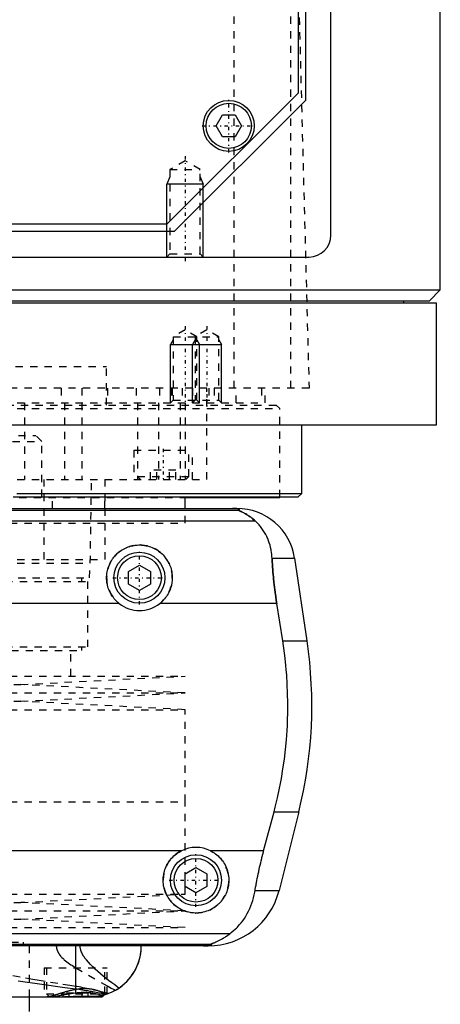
# Model space of a CAD drawing. Extents: x -90 to 90, y -137 to 442.
# Tile 4 of 9: x 22 to 80, y -68 to 67. Entities that reach past the tile are written whole.
import ezdxf

# ---------------------------------------------------------------- set-up
doc = ezdxf.new("R2010")
doc.units = 0
doc.linetypes.add('CENTER', pattern=[1.5, 0.45, -0.5, 0.05, -0.5])
doc.linetypes.add('DASHED', pattern=[2, 1, -1])
for name, color, linetype in [('AM_0', 7, 'CONTINUOUS'), ('AM_10', 7, 'CONTINUOUS'), ('AM_3', 7, 'DASHED'), ('AM_7', 7, 'CENTER')]:
    doc.layers.add(name, color=color, linetype=linetype)

msp = doc.modelspace()

# ---------------------------------------------------------------- linework, layer by layer
at = {"layer": 'AM_0', "color": 7, "linetype": 'CONTINUOUS'}
for p, q in [((65, 37.5), (65, 292.5)), ((80, 30), (80, 291.5)), ((61.5, 141.02), (61.5, 56)), ((60.5, 139.35), (60.5, 57)), ((60.5, 57), (42.5, 39)), ((61.5, 56), (43.5, 38)), ((49.27, 52.5), (50.13, 54)), ((50.13, 54), (51.87, 54)), ((51.87, 54), (52.73, 52.5)), ((50.13, 51), (49.27, 52.5)), ((52.73, 52.5), (51.87, 51)), ((51.87, 51), (50.13, 51)), ((43.5, 38), (-43.5, 38)), ((42.5, 39), (-42.5, 39)), ((-62, 34.5), (62, 34.5)), ((-80, 30), (80, 30)), ((78.5, 28.5), (80, 30)), ((-78.5, 28.5), (78.5, 28.5)), ((75, 28.2), (75, 28.5)), ((-79.5, 28.2), (79.5, 28.2)), ((79.5, 11.5), (79.5, 28.2)), ((-79.5, 11.5), (79.5, 11.5)), ((61, 2.08), (61, 11.5)), ((21.44, 1.58), (60.5, 1.58)), ((21.94, 2.08), (61, 2.08)), ((45, 0), (45, 1.58)), ((45.03, 1.5), (58, 1.5)), ((58, 1.5), (58, 1.58)), ((60.5, 1.58), (61, 2.08)), ((-52.11, 0), (52.11, 0)), ((-52.38, -0.25), (52.38, -0.25)), ((-54.6, -1.69), (54.6, -1.69)), ((37.25, -8.63), (38.75, -7.77)), ((38.75, -7.77), (40.25, -8.63)), ((56.93, -6.81), (60.02, -6.81)), ((60.02, -6.81), (61.72, -18.16)), ((37.25, -10.37), (37.25, -8.63)), ((40.25, -8.63), (40.25, -10.37)), ((38.75, -11.23), (37.25, -10.37)), ((40.25, -10.37), (38.75, -11.23)), ((35.96, -13.03), (-35.96, -13.03)), ((57.58, -13.03), (41.54, -13.03)), ((58.39, -18.16), (57.58, -13.03)), ((58.39, -18.16), (61.72, -18.16)), ((55.78, -46.97), (57.2, -41.62)), ((57.2, -41.62), (60.6, -41.62)), ((60.6, -41.62), (57.89, -52.43)), ((44.5, -46.97), (-44.5, -46.97)), ((55.78, -46.97), (48.5, -46.97)), ((45, -50.13), (46.5, -49.27)), ((46.5, -49.27), (48, -50.13)), ((45, -51.87), (45, -50.13)), ((48, -50.13), (48, -51.87)), ((46.5, -52.73), (45, -51.87)), ((48, -51.87), (46.5, -52.73)), ((54.6, -52.43), (57.89, -52.43)), ((-51.17, -58.31), (51.17, -58.31)), ((-48.57, -59.75), (48.57, -59.75)), ((48.19, -60), (-48.19, -60)), ((30.04, -65.9), (30.04, -60)), ((-33.6, -67), (33.6, -67)), ((23.65, -69), (23.65, -67)), ((33.6, -67), (33.85, -66.75))]:
    msp.add_line(p, q, dxfattribs=at)
for points in [[(52.38, -0.25, 0), (52.39, -0.25, 0), (52.41, -0.23, 0), (52.43, -0.22, 0), (52.44, -0.21, 0), (52.44, -0.2, 0), (52.45, -0.19, 0), (52.45, -0.17, 0), (52.45, -0.16, 0), (52.45, -0.14, 0), (52.43, -0.13, 0), (52.42, -0.12, 0), (52.41, -0.11, 0), (52.39, -0.1, 0), (52.35, -0.08, 0), (52.3, -0.07, 0), (52.23, -0.05, 0), (52.19, -0.04, 0), (52.17, -0.04, 0), (52.16, -0.04, 0), (52.15, -0.04, 0), (52.15, -0.04, 0), (52.13, -0.04, 0), (52.11, -0.03, 0), (52.1, -0.03, 0), (52.1, -0.03, 0), (52.08, -0.03, 0), (52.06, -0.03, 0), (52.05, -0.03, 0), (52.04, -0.02, 0), (52.01, -0.02, 0), (51.99, -0.02, 0), (51.96, -0.02, 0), (51.93, -0.01, 0), (51.91, -0.01, 0), (51.89, -0.01, 0), (51.87, -0.01, 0), (51.84, -0.01, 0), (51.82, -0.01, 0), (51.82, -0.01, 0), (51.81, -0.01, 0), (51.81, -0.01, 0), (51.8, -0.01, 0), (51.8, -0.01, 0), (51.79, -0.01, 0), (51.78, -0.01, 0), (51.78, -0.01, 0), (51.77, -0.01, 0), (51.77, -0.01, 0), (51.76, -0.01, 0), (51.76, 0, 0), (51.75, 0, 0), (51.74, 0, 0), (51.73, 0, 0), (51.73, 0, 0), (51.72, 0, 0), (51.72, 0, 0), (51.71, 0, 0), (51.7, 0, 0), (51.7, 0, 0), (51.69, 0, 0), (51.68, 0, 0), (51.68, 0, 0), (51.67, 0, 0), (51.67, 0, 0), (51.66, 0, 0), (51.65, 0, 0), (51.65, 0, 0), (51.64, 0, 0), (51.63, 0, 0), (51.63, 0, 0), (51.62, 0, 0), (51.61, 0, 0), (51.6, 0, 0), (51.6, 0, 0), (51.59, 0, 0), (51.58, 0, 0), (51.57, 0, 0), (51.57, 0, 0), (51.56, 0, 0), (51.55, 0, 0), (51.54, 0, 0), (51.53, 0, 0), (51.53, 0, 0), (51.52, 0, 0), (51.52, 0, 0), (51.51, 0, 0), (51.5, 0, 0), (51.49, 0, 0)], [(54.6, -1.69, 0), (54.51, -1.61, 0), (54.32, -1.45, 0), (54.14, -1.31, 0), (54.06, -1.24, 0), (53.97, -1.17, 0), (53.8, -1.05, 0), (53.63, -0.94, 0), (53.48, -0.84, 0), (53.33, -0.75, 0), (53.18, -0.67, 0), (53.12, -0.63, 0), (53.05, -0.59, 0), (52.93, -0.53, 0), (52.81, -0.48, 0), (52.7, -0.42, 0), (52.64, -0.4, 0), (52.63, -0.39, 0), (52.61, -0.38, 0), (52.6, -0.38, 0), (52.6, -0.37, 0), (52.58, -0.37, 0), (52.57, -0.36, 0), (52.55, -0.35, 0), (52.54, -0.35, 0), (52.52, -0.34, 0), (52.52, -0.34, 0), (52.51, -0.33, 0), (52.5, -0.33, 0), (52.48, -0.32, 0), (52.48, -0.32, 0), (52.47, -0.32, 0), (52.46, -0.31, 0), (52.45, -0.31, 0), (52.44, -0.3, 0), (52.44, -0.3, 0), (52.43, -0.3, 0), (52.42, -0.29, 0), (52.41, -0.29, 0), (52.4, -0.28, 0), (52.4, -0.28, 0), (52.39, -0.28, 0), (52.39, -0.28, 0), (52.39, -0.27, 0), (52.38, -0.27, 0), (52.38, -0.27, 0), (52.38, -0.26, 0), (52.38, -0.26, 0), (52.38, -0.26, 0), (52.38, -0.26, 0), (52.38, -0.26, 0), (52.38, -0.25, 0), (52.38, -0.25, 0)], [(56.93, -6.81, 0), (56.92, -6.65, 0), (56.89, -6.32, 0), (56.85, -5.99, 0), (56.82, -5.83, 0), (56.8, -5.66, 0), (56.73, -5.34, 0), (56.65, -5.03, 0), (56.55, -4.72, 0), (56.45, -4.42, 0), (56.33, -4.12, 0), (56.27, -3.97, 0), (56.2, -3.83, 0), (56.06, -3.55, 0), (55.9, -3.27, 0), (55.73, -3, 0), (55.55, -2.74, 0), (55.36, -2.49, 0), (55.26, -2.37, 0), (55.16, -2.25, 0), (54.94, -2.02, 0), (54.72, -1.8, 0), (54.6, -1.69, 0)], [(35.96, -13.03, 0), (35.88, -12.97, 0), (35.73, -12.83, 0), (35.58, -12.69, 0), (35.51, -12.62, 0), (35.44, -12.55, 0), (35.3, -12.39, 0), (35.17, -12.23, 0), (35.05, -12.06, 0), (34.93, -11.89, 0), (34.83, -11.7, 0), (34.78, -11.61, 0), (34.73, -11.52, 0), (34.64, -11.32, 0), (34.55, -11.13, 0), (34.48, -10.93, 0), (34.42, -10.73, 0), (34.37, -10.52, 0), (34.35, -10.42, 0), (34.32, -10.32, 0), (34.29, -10.11, 0), (34.27, -9.91, 0), (34.26, -9.81, 0), (34.25, -9.71, 0), (34.25, -9.51, 0), (34.25, -9.31, 0), (34.26, -9.21, 0), (34.27, -9.11, 0), (34.29, -8.91, 0), (34.32, -8.7, 0), (34.36, -8.5, 0), (34.41, -8.3, 0), (34.47, -8.1, 0), (34.51, -8.01, 0), (34.54, -7.91, 0), (34.62, -7.72, 0), (34.7, -7.53, 0), (34.8, -7.34, 0), (34.9, -7.17, 0), (35.01, -6.99, 0), (35.07, -6.91, 0), (35.13, -6.83, 0), (35.25, -6.67, 0), (35.38, -6.52, 0), (35.52, -6.37, 0), (35.66, -6.23, 0), (35.8, -6.1, 0), (35.88, -6.03, 0), (35.96, -5.97, 0), (36.12, -5.85, 0), (36.29, -5.73, 0), (36.47, -5.62, 0), (36.65, -5.52, 0), (36.83, -5.43, 0), (36.93, -5.38, 0), (37.03, -5.34, 0), (37.22, -5.27, 0), (37.42, -5.2, 0), (37.63, -5.14, 0), (37.83, -5.1, 0), (38.04, -5.06, 0), (38.14, -5.04, 0), (38.24, -5.03, 0), (38.45, -5.01, 0), (38.65, -5, 0), (38.75, -5, 0), (38.85, -5, 0), (39.05, -5.01, 0), (39.26, -5.03, 0), (39.36, -5.04, 0), (39.46, -5.06, 0), (39.67, -5.1, 0), (39.87, -5.14, 0), (40.08, -5.2, 0), (40.28, -5.27, 0), (40.47, -5.34, 0), (40.57, -5.38, 0), (40.67, -5.43, 0), (40.85, -5.52, 0), (41.03, -5.62, 0), (41.21, -5.73, 0), (41.38, -5.85, 0), (41.54, -5.97, 0), (41.62, -6.03, 0), (41.7, -6.1, 0), (41.84, -6.23, 0), (41.98, -6.37, 0), (42.12, -6.52, 0), (42.25, -6.67, 0), (42.37, -6.83, 0), (42.43, -6.91, 0), (42.49, -6.99, 0), (42.6, -7.17, 0), (42.7, -7.34, 0), (42.8, -7.53, 0), (42.88, -7.72, 0), (42.96, -7.91, 0), (42.99, -8.01, 0), (43.03, -8.1, 0), (43.09, -8.3, 0), (43.14, -8.5, 0), (43.18, -8.7, 0), (43.21, -8.91, 0), (43.23, -9.11, 0), (43.24, -9.21, 0), (43.25, -9.31, 0), (43.25, -9.51, 0), (43.25, -9.71, 0), (43.24, -9.81, 0), (43.23, -9.91, 0), (43.21, -10.11, 0), (43.18, -10.32, 0), (43.15, -10.42, 0), (43.13, -10.52, 0), (43.08, -10.73, 0), (43.02, -10.93, 0), (42.95, -11.13, 0), (42.86, -11.32, 0), (42.77, -11.52, 0), (42.72, -11.61, 0), (42.67, -11.7, 0), (42.57, -11.89, 0), (42.45, -12.06, 0), (42.33, -12.23, 0), (42.2, -12.39, 0), (42.06, -12.55, 0), (41.99, -12.62, 0), (41.92, -12.69, 0), (41.77, -12.83, 0), (41.62, -12.97, 0), (41.54, -13.03, 0)], [(57.58, -13.03, 0), (57.55, -12.86, 0), (57.5, -12.52, 0), (57.45, -12.18, 0), (57.43, -12.01, 0), (57.4, -11.84, 0), (57.36, -11.5, 0), (57.31, -11.15, 0), (57.27, -10.81, 0), (57.23, -10.46, 0), (57.19, -10.12, 0), (57.17, -9.94, 0), (57.15, -9.77, 0), (57.12, -9.42, 0), (57.09, -9.07, 0), (57.06, -8.72, 0), (57.03, -8.37, 0), (57, -8.03, 0), (56.99, -7.85, 0), (56.98, -7.68, 0), (56.96, -7.33, 0), (56.94, -6.99, 0), (56.93, -6.81, 0)], [(57.2, -41.62, 0), (57.37, -40.98, 0), (57.68, -39.69, 0), (57.96, -38.38, 0), (58.09, -37.72, 0), (58.21, -37.05, 0), (58.43, -35.73, 0), (58.62, -34.4, 0), (58.78, -33.07, 0), (58.9, -31.75, 0), (58.99, -30.44, 0), (59.03, -29.79, 0), (59.06, -29.15, 0), (59.09, -27.88, 0), (59.09, -26.64, 0), (59.07, -25.38, 0), (59.02, -24.1, 0), (58.94, -22.8, 0), (58.88, -22.14, 0), (58.82, -21.48, 0), (58.67, -20.16, 0), (58.5, -18.82, 0), (58.39, -18.16, 0)], [(48.5, -46.97, 0), (48.6, -47.02, 0), (48.8, -47.13, 0), (49, -47.26, 0), (49.09, -47.32, 0), (49.18, -47.39, 0), (49.36, -47.53, 0), (49.53, -47.67, 0), (49.69, -47.82, 0), (49.84, -47.98, 0), (49.98, -48.15, 0), (50.05, -48.24, 0), (50.12, -48.33, 0), (50.25, -48.52, 0), (50.37, -48.71, 0), (50.49, -48.91, 0), (50.59, -49.12, 0), (50.68, -49.33, 0), (50.72, -49.44, 0), (50.76, -49.55, 0), (50.83, -49.76, 0), (50.88, -49.99, 0), (50.91, -50.1, 0), (50.93, -50.21, 0), (50.96, -50.43, 0), (50.99, -50.65, 0), (50.99, -50.76, 0), (51, -50.87, 0), (51, -51.08, 0), (50.99, -51.3, 0), (50.97, -51.51, 0), (50.94, -51.73, 0), (50.9, -51.95, 0), (50.87, -52.06, 0), (50.85, -52.17, 0), (50.78, -52.38, 0), (50.71, -52.59, 0), (50.62, -52.8, 0), (50.53, -53, 0), (50.43, -53.2, 0), (50.37, -53.29, 0), (50.31, -53.39, 0), (50.19, -53.57, 0), (50.06, -53.75, 0), (49.93, -53.92, 0), (49.78, -54.08, 0), (49.63, -54.23, 0), (49.56, -54.3, 0), (49.48, -54.37, 0), (49.31, -54.51, 0), (49.14, -54.65, 0), (48.95, -54.77, 0), (48.76, -54.89, 0), (48.57, -55, 0), (48.46, -55.05, 0), (48.36, -55.1, 0), (48.15, -55.19, 0), (47.94, -55.26, 0), (47.72, -55.33, 0), (47.5, -55.39, 0), (47.28, -55.43, 0), (47.16, -55.45, 0), (47.05, -55.47, 0), (46.83, -55.49, 0), (46.61, -55.5, 0), (46.5, -55.5, 0), (46.39, -55.5, 0), (46.17, -55.49, 0), (45.95, -55.47, 0), (45.84, -55.45, 0), (45.72, -55.43, 0), (45.5, -55.39, 0), (45.28, -55.33, 0), (45.06, -55.26, 0), (44.85, -55.19, 0), (44.64, -55.1, 0), (44.54, -55.05, 0), (44.43, -55, 0), (44.24, -54.89, 0), (44.05, -54.77, 0), (43.86, -54.65, 0), (43.69, -54.51, 0), (43.52, -54.37, 0), (43.44, -54.3, 0), (43.37, -54.23, 0), (43.22, -54.08, 0), (43.07, -53.92, 0), (42.94, -53.75, 0), (42.81, -53.57, 0), (42.69, -53.39, 0), (42.63, -53.29, 0), (42.57, -53.2, 0), (42.47, -53, 0), (42.38, -52.8, 0), (42.29, -52.59, 0), (42.22, -52.38, 0), (42.15, -52.17, 0), (42.13, -52.06, 0), (42.1, -51.95, 0), (42.06, -51.73, 0), (42.03, -51.51, 0), (42.01, -51.3, 0), (42, -51.08, 0), (42, -50.87, 0), (42.01, -50.76, 0), (42.01, -50.65, 0), (42.04, -50.43, 0), (42.07, -50.21, 0), (42.09, -50.1, 0), (42.12, -49.99, 0), (42.17, -49.76, 0), (42.24, -49.55, 0), (42.28, -49.44, 0), (42.32, -49.33, 0), (42.41, -49.12, 0), (42.51, -48.91, 0), (42.63, -48.71, 0), (42.75, -48.52, 0), (42.88, -48.33, 0), (42.95, -48.24, 0), (43.02, -48.15, 0), (43.16, -47.98, 0), (43.31, -47.82, 0), (43.47, -47.67, 0), (43.64, -47.53, 0), (43.82, -47.39, 0), (43.91, -47.32, 0), (44, -47.26, 0), (44.2, -47.13, 0), (44.4, -47.02, 0), (44.5, -46.97, 0)], [(54.6, -52.43, 0), (54.63, -52.27, 0), (54.68, -51.97, 0), (54.73, -51.66, 0), (54.76, -51.51, 0), (54.79, -51.35, 0), (54.85, -51.05, 0), (54.91, -50.74, 0), (54.97, -50.44, 0), (55.03, -50.13, 0), (55.1, -49.83, 0), (55.13, -49.68, 0), (55.16, -49.52, 0), (55.23, -49.22, 0), (55.3, -48.92, 0), (55.37, -48.63, 0), (55.44, -48.33, 0), (55.51, -48.03, 0), (55.55, -47.88, 0), (55.58, -47.73, 0), (55.66, -47.42, 0), (55.74, -47.12, 0), (55.78, -46.97, 0)], [(51.17, -58.31, 0), (51.33, -58.19, 0), (51.62, -57.95, 0), (51.91, -57.69, 0), (52.04, -57.56, 0), (52.18, -57.42, 0), (52.44, -57.14, 0), (52.68, -56.85, 0), (52.91, -56.55, 0), (53.13, -56.24, 0), (53.34, -55.91, 0), (53.44, -55.75, 0), (53.53, -55.58, 0), (53.71, -55.24, 0), (53.87, -54.88, 0), (54.02, -54.53, 0), (54.16, -54.16, 0), (54.28, -53.78, 0), (54.34, -53.6, 0), (54.39, -53.4, 0), (54.49, -53.02, 0), (54.57, -52.62, 0), (54.6, -52.43, 0)], [(48.57, -59.75, 0), (48.57, -59.75, 0), (48.57, -59.74, 0), (48.57, -59.74, 0), (48.57, -59.74, 0), (48.57, -59.74, 0), (48.57, -59.74, 0), (48.57, -59.73, 0), (48.58, -59.73, 0), (48.58, -59.73, 0), (48.59, -59.72, 0), (48.59, -59.72, 0), (48.6, -59.72, 0), (48.61, -59.71, 0), (48.62, -59.71, 0), (48.63, -59.71, 0), (48.64, -59.7, 0), (48.65, -59.7, 0), (48.66, -59.69, 0), (48.66, -59.69, 0), (48.68, -59.68, 0), (48.69, -59.68, 0), (48.7, -59.68, 0), (48.71, -59.67, 0), (48.72, -59.67, 0), (48.74, -59.66, 0), (48.74, -59.66, 0), (48.75, -59.65, 0), (48.77, -59.65, 0), (48.79, -59.64, 0), (48.8, -59.63, 0), (48.82, -59.63, 0), (48.84, -59.62, 0), (48.85, -59.62, 0), (48.86, -59.61, 0), (48.88, -59.6, 0), (48.9, -59.6, 0), (48.97, -59.57, 0), (49.1, -59.52, 0), (49.23, -59.46, 0), (49.38, -59.39, 0), (49.46, -59.36, 0), (49.54, -59.32, 0), (49.71, -59.23, 0), (49.9, -59.14, 0), (50.09, -59.03, 0), (50.28, -58.92, 0), (50.48, -58.79, 0), (50.58, -58.73, 0), (50.68, -58.66, 0), (50.88, -58.53, 0), (51.07, -58.38, 0), (51.17, -58.31, 0)], [(34.2, -66.65, 0), (34.48, -66.55, 0), (34.99, -66.33, 0), (35.46, -66.08, 0), (35.69, -65.95, 0), (35.91, -65.81, 0), (36.32, -65.51, 0), (36.71, -65.18, 0), (37.07, -64.83, 0), (37.4, -64.46, 0), (37.7, -64.07, 0), (37.83, -63.87, 0), (37.96, -63.67, 0), (38.2, -63.25, 0), (38.4, -62.83, 0), (38.58, -62.4, 0), (38.72, -61.96, 0), (38.83, -61.52, 0), (38.88, -61.3, 0), (38.92, -61.08, 0), (38.97, -60.64, 0), (39, -60.21, 0), (39, -60, 0)], [(35.44, -66.1, 0), (35.63, -65.98, 0), (36.01, -65.74, 0), (36.36, -65.47, 0), (36.53, -65.33, 0), (36.7, -65.19, 0), (37.01, -64.89, 0), (37.3, -64.57, 0), (37.57, -64.24, 0), (37.81, -63.9, 0), (38.03, -63.55, 0), (38.14, -63.37, 0), (38.23, -63.19, 0), (38.41, -62.82, 0), (38.56, -62.45, 0), (38.69, -62.07, 0), (38.79, -61.69, 0), (38.88, -61.31, 0), (38.91, -61.12, 0), (38.94, -60.93, 0), (38.98, -60.56, 0), (39, -60.18, 0), (39, -60, 0)], [(47.52, -60, 0), (47.53, -60, 0), (47.54, -60, 0), (47.55, -60, 0), (47.55, -60, 0), (47.56, -60, 0), (47.57, -60, 0), (47.57, -60, 0), (47.58, -60, 0), (47.59, -60, 0), (47.6, -60, 0), (47.61, -60, 0), (47.61, -60, 0), (47.62, -60, 0), (47.63, -60, 0), (47.64, -60, 0), (47.65, -60, 0), (47.66, -60, 0), (47.66, -60, 0), (47.67, -60, 0), (47.67, -60, 0), (47.68, -60, 0), (47.69, -60, 0), (47.69, -60, 0), (47.7, -60, 0), (47.71, -60, 0), (47.71, -60, 0), (47.72, -60, 0), (47.73, -60, 0), (47.73, -60, 0), (47.74, -60, 0), (47.75, -60, 0), (47.76, -60, 0), (47.76, -60, 0), (47.77, -60, 0), (47.78, -60, 0), (47.78, -60, 0), (47.79, -60, 0), (47.8, -60, 0), (47.81, -60, 0), (47.81, -60, 0), (47.81, -60, 0), (47.82, -60, 0), (47.83, -59.99, 0), (47.83, -59.99, 0), (47.84, -59.99, 0), (47.85, -59.99, 0), (47.85, -59.99, 0), (47.86, -59.99, 0), (47.86, -59.99, 0), (47.87, -59.99, 0), (47.89, -59.99, 0), (47.93, -59.99, 0), (47.95, -59.99, 0), (47.97, -59.99, 0), (48, -59.99, 0), (48.03, -59.98, 0), (48.06, -59.98, 0), (48.09, -59.98, 0), (48.11, -59.98, 0), (48.13, -59.98, 0), (48.14, -59.98, 0), (48.16, -59.97, 0), (48.19, -59.97, 0), (48.2, -59.97, 0), (48.21, -59.97, 0), (48.23, -59.97, 0), (48.25, -59.96, 0), (48.26, -59.96, 0), (48.27, -59.96, 0), (48.28, -59.96, 0), (48.3, -59.96, 0), (48.35, -59.95, 0), (48.43, -59.93, 0), (48.49, -59.92, 0), (48.54, -59.9, 0), (48.57, -59.89, 0), (48.58, -59.88, 0), (48.6, -59.87, 0), (48.62, -59.86, 0), (48.63, -59.84, 0), (48.63, -59.83, 0), (48.63, -59.81, 0), (48.63, -59.8, 0), (48.62, -59.79, 0), (48.62, -59.78, 0), (48.6, -59.77, 0), (48.58, -59.75, 0), (48.57, -59.75, 0)], [(22.12, -64.81, 0), (25.35, -65.27, 0), (28.5, -65.7, 0), (30.04, -65.9, 0)], [(30.04, -65.9, 0), (30.17, -65.92, 0), (30.43, -65.96, 0), (30.68, -65.99, 0), (30.81, -66.01, 0), (30.94, -66.03, 0), (31.18, -66.07, 0), (31.43, -66.11, 0), (31.67, -66.15, 0), (31.91, -66.2, 0), (32.14, -66.24, 0), (32.26, -66.26, 0), (32.37, -66.28, 0), (32.6, -66.33, 0), (32.82, -66.37, 0), (33.05, -66.41, 0), (33.26, -66.46, 0), (33.48, -66.5, 0), (33.58, -66.52, 0), (33.69, -66.54, 0), (33.89, -66.59, 0), (34.1, -66.63, 0), (34.2, -66.65, 0)], [(35.44, -66.1, 0), (35.25, -66.2, 0), (34.88, -66.38, 0), (34.49, -66.54, 0), (34.3, -66.61, 0)], [(29.34, -67, 0), (29.43, -67, 0), (29.61, -67, 0), (29.78, -67, 0), (29.87, -67, 0), (29.96, -67, 0), (30.13, -66.99, 0), (30.31, -66.99, 0), (30.49, -66.99, 0), (30.66, -66.99, 0), (30.83, -66.99, 0), (30.92, -66.98, 0), (31.01, -66.98, 0), (31.18, -66.98, 0), (31.35, -66.98, 0), (31.51, -66.98, 0), (31.68, -66.98, 0), (31.84, -66.98, 0), (31.92, -66.98, 0), (32, -66.99, 0), (32.15, -66.99, 0), (32.3, -66.99, 0), (32.38, -66.99, 0)], [(34.2, -66.65, 0), (34.15, -66.66, 0), (34.05, -66.69, 0), (33.95, -66.72, 0), (33.9, -66.74, 0), (33.85, -66.75, 0), (33.75, -66.78, 0), (33.65, -66.8, 0), (33.55, -66.83, 0), (33.45, -66.85, 0), (33.34, -66.87, 0), (33.29, -66.88, 0), (33.24, -66.89, 0), (33.14, -66.91, 0), (33.04, -66.92, 0), (32.94, -66.94, 0), (32.84, -66.95, 0), (32.73, -66.96, 0), (32.68, -66.97, 0), (32.63, -66.97, 0), (32.53, -66.98, 0), (32.43, -66.99, 0), (32.38, -66.99, 0)], [(34.24, -66.63, 0), (34.17, -66.65, 0), (34.04, -66.7, 0), (33.91, -66.73, 0), (33.85, -66.75, 0)]]:
    msp.add_polyline3d(points, dxfattribs=at)
for centre, radius in [((51, 52.5), 3.5), ((51, 52.5), 3.1), ((38.75, -9.5), 3.5), ((38.75, -9.5), 3), ((46.5, -51), 3.5), ((46.5, -51), 3)]:
    msp.add_circle(centre, radius, dxfattribs=at)
for centre, radius, start, end in [((62, 37.5), 3, 270, 0), ((52.11, -8), 8, 8.533, 90), ((38.75, -9.5), 4.5, 231.7104, 308.2896), ((2.39, -27.06), 60, 345.9622, 8.533), ((46.5, -51), 4.5, 63.6372, 116.3628), ((48.19, -50), 10, 270, 345.9622)]:
    msp.add_arc(centre, radius, start, end, dxfattribs=at)
at = {"layer": 'AM_10', "color": 7, "linetype": 'CONTINUOUS'}
for p, q in [((42.93, 45.5), (42.5, 44.5)), ((47.07, 45.5), (47.5, 44.5)), ((47.5, 44.5), (42.5, 44.5)), ((42.5, 34.5), (42.5, 44.5)), ((47.5, 34.5), (47.5, 44.5)), ((43.38, 23.16), (43, 22.5)), ((46.38, 23.16), (46, 22.5)), ((46.62, 23.16), (47, 22.5)), ((49.62, 23.16), (50, 22.5)), ((43, 14.5), (43, 22.5)), ((43, 22.5), (50, 22.5)), ((46, 14.5), (46, 22.5)), ((47, 14.5), (47, 22.5)), ((50, 14.5), (50, 22.5))]:
    msp.add_line(p, q, dxfattribs=at)
at = {"layer": 'AM_3', "color": 6, "linetype": 'DASHED'}
for p, q in [((51.74, 16.5), (51.74, 77.05)), ((59.5, 16.5), (59.5, 75.49)), ((60.5, 73.35), (62, 16.5)), ((45, 47.69), (42.93, 46.5)), ((47.07, 46.5), (45, 47.69)), ((42.93, 46.5), (42.93, 34.93)), ((42.93, 46.5), (47.07, 46.5)), ((47.07, 34.93), (47.07, 46.5)), ((42.93, 34.93), (42.5, 34.5)), ((42.93, 34.93), (47.07, 34.93)), ((47.5, 34.5), (47.07, 34.93)), ((45, 24.5), (43.38, 23.56)), ((46.62, 23.56), (45, 24.5)), ((48, 24.5), (46.38, 23.56)), ((49.62, 23.56), (48, 24.5)), ((43.38, 23.56), (43.38, 14.88)), ((43.38, 23.56), (49.62, 23.56)), ((46.38, 23.56), (46.38, 14.88)), ((46.62, 14.88), (46.62, 23.56)), ((49.62, 14.88), (49.62, 23.56)), ((-34.25, 19.5), (34.25, 19.5)), ((34.25, 14.2), (34.25, 19.5)), ((62, 16.5), (-62, 16.5)), ((28, 16.5), (28, 14.5)), ((30.84, 16.5), (30.84, 14.5)), ((34.38, 16.5), (34.38, 14.5)), ((38.29, 16.5), (38.29, 14.5)), ((41.5, 16.5), (41.5, 14.5)), ((43.09, 16.5), (43.09, 14.5)), ((43.24, 16.5), (43.24, 14.5)), ((44.59, 16.5), (44.59, 14.5)), ((46, 16.5), (46, 14.5)), ((48, 4), (48, 16.5)), ((48.25, 16.5), (48.25, 14.5)), ((49, 16.5), (49, 14.5)), ((52, 14.5), (52, 16.5)), ((55.47, 16.5), (55.47, 14.5)), ((56, 14.5), (56, 16.5)), ((43.38, 14.88), (43, 14.5)), ((43.38, 14.88), (49.62, 14.88)), ((46.38, 14.88), (46, 14.5)), ((47, 14.5), (46.62, 14.88)), ((50, 14.5), (49.62, 14.88)), ((-58, 13.7), (58, 13.7)), ((-57.5, 14.2), (57.5, 14.2)), ((-56, 14.5), (56, 14.5)), ((23, 14.5), (23, 4)), ((28.48, 14.5), (28.48, 4)), ((30.85, 14.5), (30.85, 4)), ((38.5, 14.5), (38.5, 4)), ((41.36, 14.5), (41.36, 4)), ((44.34, 14.5), (44.34, 4)), ((45, 14.5), (45, 4)), ((58, 13.7), (57.5, 14.2)), ((58, 1.58), (58, 13.7)), ((10.14, 10), (24.54, 10)), ((25.34, 9.2), (24.54, 10)), ((9.34, 9.2), (25.34, 9.2)), ((25.34, 1.6), (25.34, 9.2)), ((38, 8), (38, 4)), ((38, 8), (46, 8)), ((45.5, 4.4), (45.5, 8)), ((46, 4), (46, 8)), ((38.5, 4.4), (38.9, 4)), ((38.5, 4.4), (45.5, 4.4)), ((40.27, 4), (40.27, 5.25)), ((43.73, 5.25), (40.27, 5.25)), ((41.13, 4), (41.13, 5.25)), ((42.87, 4), (42.87, 5.25)), ((43.73, 4), (43.73, 5.25)), ((45.1, 4), (45.5, 4.4)), ((-48, 4), (48, 4)), ((25.65, 4), (25.65, -7)), ((32, -7.5), (32.18, 4)), ((34, 4), (34, -7)), ((-17.73, 1.5), (45.03, 1.5)), ((7.84, 1.6), (26.84, 1.6)), ((26.84, 0), (26.84, 1.6)), ((34, 0), (34, 1.5)), ((45, -2), (45, 0)), ((-45, -2), (45, -2)), ((-45, -2), (45, -2)), ((-34, -7), (34, -7)), ((-32, -7.5), (32, -7.5)), ((31.9, -9.5), (32, -7.5)), ((-31.9, -9.5), (31.9, -9.5)), ((-31.65, -10), (31.65, -10)), ((30.85, -10), (30.85, -9.5)), ((31.65, -19), (31.65, -10)), ((-31.65, -19), (31.65, -19)), ((-30.85, -19.5), (30.85, -19.5)), ((29.35, -23), (29.35, -19.5)), ((30.85, -19.5), (30.85, -19)), ((-45, -23), (45, -23)), ((-22.5, -24.15), (22.5, -24.15)), ((22.5, -24.15), (45, -23)), ((45, -25.3), (22.5, -24.15)), ((-45, -25.3), (45, -25.3)), ((22.5, -26.45), (45, -25.3)), ((-22.5, -26.45), (22.5, -26.45)), ((45, -27.6), (22.5, -26.45)), ((-45, -27.6), (45, -27.6)), ((45, -40.25), (45, -27.6)), ((-45, -40.25), (45, -40.25)), ((45, -52.9), (45, -40.25)), ((-45, -52.9), (45, -52.9)), ((22.5, -54.05), (45, -52.9)), ((-45, -55.2), (45, -55.2)), ((-22.5, -54.05), (22.5, -54.05)), ((45, -55.2), (22.5, -54.05)), ((22.5, -56.35), (45, -55.2)), ((-22.5, -56.35), (22.5, -56.35)), ((45, -57.5), (22.5, -56.35)), ((-45, -57.5), (45, -57.5)), ((-22.85, -59.5), (22.85, -59.5)), ((22.85, -60), (22.85, -59.5)), ((23.65, -67), (23.65, -60)), ((30.04, -65.57), (30.04, -60)), ((25.7, -63), (25.7, -67)), ((25.7, -63), (34.3, -63)), ((26, -63), (26, -66.6)), ((30.04, -63.01), (34.3, -65.48)), ((34, -66.6), (34, -63)), ((34.3, -66.61), (34.3, -63)), ((26, -66.6), (26.4, -67)), ((26, -66.6), (34, -66.6)), ((28.27, -67), (28.27, -66.5)), ((31.73, -66.5), (28.27, -66.5)), ((29.13, -67), (29.13, -66.5)), ((30.87, -67), (30.87, -66.5)), ((31.73, -67), (31.73, -66.5)), ((33.85, -66.75), (33.72, -66.78)), ((33.85, -66.75), (34, -66.6)), ((34.3, -66.61), (34.24, -66.63))]:
    msp.add_line(p, q, dxfattribs=at)
for points in [[(52.38, -0.25, 0), (52.38, -0.25, 0), (52.38, -0.26, 0), (52.38, -0.26, 0), (52.38, -0.26, 0), (52.38, -0.26, 0), (52.38, -0.26, 0), (52.38, -0.27, 0), (52.38, -0.27, 0), (52.38, -0.27, 0), (52.39, -0.27, 0), (52.39, -0.28, 0), (52.39, -0.28, 0), (52.4, -0.28, 0), (52.41, -0.28, 0), (52.41, -0.29, 0), (52.42, -0.29, 0), (52.43, -0.3, 0), (52.43, -0.3, 0), (52.44, -0.3, 0), (52.45, -0.31, 0), (52.46, -0.31, 0), (52.46, -0.31, 0), (52.47, -0.32, 0), (52.48, -0.32, 0), (52.49, -0.33, 0), (52.5, -0.33, 0), (52.5, -0.33, 0), (52.51, -0.34, 0), (52.53, -0.34, 0), (52.54, -0.35, 0), (52.55, -0.35, 0), (52.57, -0.36, 0), (52.57, -0.36, 0), (52.58, -0.37, 0), (52.6, -0.37, 0), (52.61, -0.38, 0), (52.66, -0.4, 0), (52.76, -0.45, 0), (52.88, -0.51, 0), (53, -0.57, 0), (53.06, -0.6, 0), (53.13, -0.64, 0), (53.27, -0.72, 0), (53.43, -0.81, 0), (53.59, -0.91, 0), (53.76, -1.02, 0), (53.94, -1.15, 0), (54.03, -1.21, 0), (54.12, -1.29, 0), (54.31, -1.44, 0), (54.5, -1.6, 0), (54.6, -1.69, 0)], [(56.93, -6.81, 0), (56.94, -6.99, 0), (56.96, -7.33, 0), (56.98, -7.68, 0), (56.99, -7.85, 0), (57, -8.03, 0), (57.03, -8.37, 0), (57.06, -8.72, 0), (57.09, -9.07, 0), (57.12, -9.42, 0), (57.15, -9.77, 0), (57.17, -9.94, 0), (57.19, -10.12, 0), (57.23, -10.46, 0), (57.27, -10.81, 0), (57.31, -11.15, 0), (57.36, -11.5, 0), (57.4, -11.84, 0), (57.43, -12.01, 0), (57.45, -12.18, 0), (57.5, -12.52, 0), (57.55, -12.86, 0), (57.58, -13.03, 0)], [(27.35, -60, 0), (27.35, -60.02, 0), (27.35, -60.06, 0), (27.35, -60.1, 0), (27.35, -60.12, 0), (27.36, -60.14, 0), (27.36, -60.18, 0), (27.37, -60.22, 0), (27.37, -60.26, 0), (27.38, -60.3, 0), (27.39, -60.34, 0), (27.39, -60.36, 0), (27.39, -60.38, 0), (27.4, -60.42, 0), (27.41, -60.46, 0), (27.42, -60.5, 0), (27.44, -60.53, 0), (27.45, -60.57, 0), (27.46, -60.59, 0), (27.46, -60.61, 0), (27.48, -60.65, 0), (27.49, -60.69, 0), (27.5, -60.7, 0), (27.51, -60.72, 0), (27.52, -60.76, 0), (27.54, -60.8, 0), (27.55, -60.81, 0), (27.56, -60.83, 0), (27.58, -60.87, 0), (27.6, -60.9, 0), (27.61, -60.94, 0), (27.63, -60.97, 0), (27.65, -61.01, 0), (27.67, -61.02, 0), (27.68, -61.04, 0), (27.7, -61.07, 0), (27.72, -61.11, 0), (27.74, -61.14, 0), (27.76, -61.17, 0), (27.79, -61.2, 0), (27.8, -61.22, 0), (27.81, -61.24, 0), (27.83, -61.27, 0), (27.86, -61.3, 0), (27.94, -61.4, 0), (28.1, -61.58, 0), (28.27, -61.75, 0), (28.36, -61.83, 0), (28.44, -61.91, 0), (28.62, -62.06, 0), (28.8, -62.2, 0), (28.99, -62.34, 0), (29.17, -62.47, 0), (29.36, -62.6, 0), (29.46, -62.66, 0), (29.56, -62.72, 0), (29.75, -62.84, 0), (29.95, -62.95, 0), (30.04, -63.01, 0)], [(35.94, -65.78, 0), (35.76, -65.65, 0), (35.37, -65.37, 0), (34.97, -65.08, 0), (34.77, -64.93, 0), (34.57, -64.78, 0), (34.18, -64.46, 0), (33.78, -64.15, 0), (33.4, -63.83, 0), (33.03, -63.51, 0), (32.68, -63.2, 0), (32.52, -63.04, 0), (32.35, -62.89, 0), (32.04, -62.57, 0), (31.74, -62.25, 0), (31.47, -61.93, 0), (31.32, -61.74, 0), (31.28, -61.68, 0), (31.24, -61.63, 0), (31.22, -61.6, 0), (31.2, -61.57, 0), (31.16, -61.52, 0), (31.12, -61.46, 0), (31.09, -61.41, 0), (31.05, -61.35, 0), (31.02, -61.3, 0), (31, -61.27, 0), (30.99, -61.24, 0), (30.96, -61.19, 0), (30.93, -61.13, 0), (30.91, -61.1, 0), (30.9, -61.07, 0), (30.87, -61.02, 0), (30.84, -60.96, 0), (30.83, -60.93, 0), (30.82, -60.9, 0), (30.79, -60.84, 0), (30.77, -60.79, 0), (30.75, -60.73, 0), (30.73, -60.67, 0), (30.71, -60.6, 0), (30.7, -60.57, 0), (30.69, -60.54, 0), (30.68, -60.48, 0), (30.66, -60.42, 0), (30.65, -60.35, 0), (30.64, -60.29, 0), (30.63, -60.23, 0), (30.63, -60.19, 0), (30.63, -60.16, 0), (30.62, -60.1, 0), (30.62, -60.03, 0), (30.62, -60, 0)], [(48.57, -59.75, 0), (48.58, -59.75, 0), (48.6, -59.77, 0), (48.62, -59.78, 0), (48.62, -59.79, 0), (48.63, -59.8, 0), (48.63, -59.81, 0), (48.63, -59.83, 0), (48.63, -59.84, 0), (48.62, -59.86, 0), (48.6, -59.87, 0), (48.58, -59.88, 0), (48.57, -59.89, 0), (48.54, -59.9, 0), (48.49, -59.92, 0), (48.43, -59.93, 0), (48.35, -59.95, 0), (48.3, -59.96, 0), (48.28, -59.96, 0), (48.27, -59.96, 0), (48.26, -59.96, 0), (48.25, -59.96, 0), (48.23, -59.97, 0), (48.21, -59.97, 0), (48.2, -59.97, 0), (48.19, -59.97, 0), (48.16, -59.97, 0), (48.14, -59.98, 0), (48.13, -59.98, 0), (48.11, -59.98, 0), (48.09, -59.98, 0), (48.06, -59.98, 0), (48.03, -59.98, 0), (48, -59.99, 0), (47.97, -59.99, 0), (47.95, -59.99, 0), (47.93, -59.99, 0), (47.91, -59.99, 0), (47.9, -59.99, 0), (47.9, -59.99, 0), (47.89, -59.99, 0), (47.89, -59.99, 0), (47.88, -59.99, 0), (47.88, -59.99, 0), (47.87, -59.99, 0), (47.86, -59.99, 0), (47.86, -59.99, 0), (47.85, -59.99, 0), (47.85, -59.99, 0), (47.84, -59.99, 0), (47.83, -59.99, 0), (47.83, -59.99, 0), (47.82, -60, 0), (47.81, -60, 0), (47.81, -60, 0), (47.81, -60, 0), (47.8, -60, 0), (47.79, -60, 0), (47.78, -60, 0), (47.78, -60, 0), (47.77, -60, 0), (47.76, -60, 0), (47.76, -60, 0), (47.75, -60, 0), (47.74, -60, 0), (47.73, -60, 0), (47.73, -60, 0), (47.72, -60, 0), (47.71, -60, 0), (47.71, -60, 0), (47.7, -60, 0), (47.69, -60, 0), (47.69, -60, 0), (47.68, -60, 0), (47.67, -60, 0), (47.67, -60, 0), (47.66, -60, 0), (47.66, -60, 0), (47.65, -60, 0), (47.64, -60, 0), (47.63, -60, 0), (47.62, -60, 0), (47.61, -60, 0), (47.61, -60, 0), (47.6, -60, 0), (47.59, -60, 0), (47.58, -60, 0), (47.57, -60, 0), (47.57, -60, 0), (47.56, -60, 0), (47.55, -60, 0), (47.55, -60, 0), (47.54, -60, 0), (47.53, -60, 0), (47.52, -60, 0)], [(30.04, -65.57, 0), (29.21, -65.45, 0), (27.54, -65.18, 0), (25.84, -64.89, 0), (24.98, -64.75, 0), (24.12, -64.6, 0), (22.38, -64.29, 0), (20.62, -63.97, 0)], [(34.07, -66.69, 0), (34.05, -66.68, 0), (34.02, -66.65, 0), (33.99, -66.63, 0), (33.97, -66.62, 0), (33.95, -66.6, 0), (33.91, -66.58, 0), (33.87, -66.55, 0), (33.83, -66.53, 0), (33.78, -66.5, 0), (33.74, -66.48, 0), (33.71, -66.46, 0), (33.69, -66.45, 0), (33.64, -66.42, 0), (33.59, -66.4, 0), (33.53, -66.37, 0), (33.48, -66.35, 0), (33.42, -66.32, 0), (33.39, -66.31, 0), (33.36, -66.29, 0), (33.3, -66.27, 0), (33.24, -66.24, 0), (33.21, -66.23, 0), (33.18, -66.22, 0), (33.11, -66.2, 0), (33.05, -66.17, 0), (33.01, -66.16, 0), (32.98, -66.15, 0), (32.91, -66.13, 0), (32.84, -66.11, 0), (32.77, -66.09, 0), (32.69, -66.06, 0), (32.62, -66.05, 0), (32.58, -66.04, 0), (32.54, -66.03, 0), (32.46, -66.01, 0), (32.38, -65.99, 0), (32.3, -65.98, 0), (32.22, -65.96, 0), (32.13, -65.95, 0), (32.09, -65.94, 0), (32.05, -65.94, 0), (31.96, -65.93, 0), (31.87, -65.92, 0), (31.79, -65.91, 0), (31.7, -65.9, 0), (31.61, -65.9, 0), (31.56, -65.89, 0), (31.52, -65.89, 0), (31.43, -65.89, 0), (31.33, -65.89, 0), (31.24, -65.89, 0), (31.14, -65.89, 0), (31.05, -65.89, 0), (31, -65.89, 0), (30.95, -65.89, 0), (30.86, -65.9, 0), (30.76, -65.9, 0), (30.67, -65.91, 0), (30.57, -65.92, 0), (30.47, -65.93, 0), (30.43, -65.94, 0), (30.38, -65.94, 0), (30.28, -65.96, 0), (30.18, -65.97, 0), (30.14, -65.98, 0), (30.09, -65.98, 0), (29.99, -66, 0), (29.9, -66.02, 0), (29.85, -66.03, 0), (29.8, -66.03, 0), (29.7, -66.05, 0), (29.61, -66.07, 0), (29.51, -66.09, 0), (29.42, -66.11, 0), (29.32, -66.14, 0), (29.27, -66.15, 0), (29.23, -66.16, 0), (29.13, -66.18, 0), (29.04, -66.21, 0), (28.95, -66.23, 0), (28.86, -66.26, 0), (28.76, -66.28, 0), (28.72, -66.29, 0), (28.67, -66.31, 0), (28.58, -66.33, 0), (28.49, -66.36, 0), (28.41, -66.38, 0), (28.32, -66.41, 0), (28.23, -66.43, 0), (28.19, -66.45, 0), (28.14, -66.46, 0), (28.06, -66.49, 0), (27.98, -66.51, 0), (27.89, -66.54, 0), (27.81, -66.56, 0), (27.73, -66.59, 0), (27.69, -66.6, 0), (27.65, -66.61, 0), (27.57, -66.64, 0), (27.49, -66.66, 0), (27.41, -66.69, 0), (27.34, -66.71, 0), (27.26, -66.73, 0), (27.23, -66.74, 0), (27.19, -66.75, 0), (27.12, -66.77, 0), (27.05, -66.79, 0), (27.01, -66.8, 0), (26.98, -66.81, 0), (26.91, -66.83, 0), (26.84, -66.85, 0), (26.81, -66.86, 0), (26.78, -66.87, 0), (26.72, -66.89, 0), (26.65, -66.9, 0), (26.59, -66.92, 0), (26.54, -66.93, 0), (26.48, -66.94, 0), (26.45, -66.95, 0), (26.42, -66.95, 0), (26.37, -66.96, 0), (26.32, -66.97, 0), (26.27, -66.98, 0), (26.22, -66.99, 0), (26.18, -66.99, 0), (26.15, -66.99, 0), (26.13, -67, 0), (26.09, -67, 0), (26.05, -67, 0), (26.03, -67, 0)], [(34.48, -66.54, 0), (34.38, -66.52, 0), (34.16, -66.46, 0), (33.94, -66.41, 0), (33.83, -66.38, 0), (33.71, -66.35, 0), (33.49, -66.3, 0), (33.25, -66.24, 0), (33.02, -66.18, 0), (32.78, -66.12, 0), (32.53, -66.07, 0), (32.41, -66.04, 0), (32.29, -66.01, 0), (32.04, -65.95, 0), (31.78, -65.9, 0), (31.52, -65.84, 0), (31.26, -65.79, 0), (31, -65.74, 0), (30.86, -65.71, 0), (30.73, -65.69, 0), (30.46, -65.64, 0), (30.18, -65.6, 0), (30.04, -65.57, 0)], [(34.3, -65.48, 0), (34.5, -65.59, 0), (34.89, -65.8, 0), (35.26, -66, 0), (35.44, -66.1, 0)], [(26.41, -67, 0), (26.45, -67, 0), (26.53, -67, 0), (26.61, -66.99, 0), (26.66, -66.99, 0), (26.7, -66.99, 0), (26.79, -66.98, 0), (26.88, -66.97, 0), (26.98, -66.95, 0), (27.08, -66.94, 0), (27.18, -66.92, 0), (27.23, -66.92, 0), (27.28, -66.91, 0), (27.39, -66.89, 0), (27.5, -66.87, 0), (27.61, -66.85, 0), (27.73, -66.82, 0), (27.84, -66.8, 0), (27.9, -66.79, 0), (27.96, -66.78, 0), (28.08, -66.75, 0), (28.21, -66.73, 0), (28.27, -66.72, 0)], [(28.27, -66.72, 0), (28.3, -66.71, 0), (28.37, -66.7, 0), (28.43, -66.69, 0), (28.46, -66.68, 0), (28.5, -66.67, 0), (28.56, -66.66, 0), (28.63, -66.65, 0), (28.7, -66.64, 0), (28.77, -66.62, 0), (28.84, -66.61, 0), (28.87, -66.6, 0), (28.9, -66.6, 0), (28.97, -66.59, 0), (29.04, -66.57, 0), (29.11, -66.56, 0), (29.18, -66.55, 0), (29.25, -66.54, 0), (29.29, -66.53, 0), (29.32, -66.53, 0), (29.39, -66.52, 0), (29.46, -66.51, 0), (29.5, -66.5, 0)], [(31.73, -66.93, 0), (31.65, -66.93, 0), (31.47, -66.93, 0), (31.3, -66.93, 0), (31.21, -66.93, 0), (31.12, -66.93, 0), (30.94, -66.94, 0), (30.76, -66.94, 0), (30.58, -66.94, 0), (30.4, -66.95, 0), (30.21, -66.95, 0), (30.12, -66.96, 0), (30.03, -66.96, 0), (29.84, -66.97, 0), (29.66, -66.97, 0), (29.48, -66.98, 0), (29.29, -66.99, 0), (29.11, -66.99, 0), (29.02, -66.99, 0), (28.93, -66.99, 0), (28.76, -67, 0), (28.58, -67, 0), (28.49, -67, 0)], [(29.5, -66.5, 0), (29.64, -66.48, 0), (29.91, -66.44, 0), (30.19, -66.42, 0), (30.33, -66.4, 0), (30.47, -66.39, 0), (30.63, -66.38, 0), (30.68, -66.38, 0), (30.72, -66.38, 0), (30.75, -66.38, 0), (30.77, -66.38, 0), (30.81, -66.37, 0), (30.86, -66.37, 0), (30.91, -66.37, 0), (30.95, -66.37, 0), (31, -66.37, 0), (31.02, -66.37, 0), (31.04, -66.37, 0), (31.09, -66.37, 0), (31.13, -66.37, 0), (31.18, -66.37, 0), (31.22, -66.37, 0), (31.27, -66.37, 0), (31.29, -66.37, 0), (31.31, -66.37, 0), (31.36, -66.37, 0), (31.4, -66.37, 0), (31.44, -66.37, 0), (31.49, -66.37, 0), (31.53, -66.38, 0), (31.55, -66.38, 0), (31.58, -66.38, 0), (31.62, -66.38, 0), (31.66, -66.38, 0), (31.81, -66.39, 0), (31.94, -66.4, 0), (32.06, -66.42, 0), (32.3, -66.44, 0), (32.53, -66.48, 0), (32.75, -66.52, 0), (32.95, -66.57, 0), (33.15, -66.61, 0), (33.24, -66.64, 0), (33.33, -66.66, 0), (33.5, -66.71, 0), (33.65, -66.76, 0), (33.72, -66.78, 0)], [(32.72, -66.96, 0), (32.7, -66.96, 0), (32.65, -66.96, 0), (32.6, -66.96, 0), (32.57, -66.96, 0), (32.55, -66.95, 0), (32.49, -66.95, 0), (32.44, -66.95, 0), (32.39, -66.95, 0), (32.33, -66.95, 0), (32.28, -66.95, 0), (32.25, -66.94, 0), (32.22, -66.94, 0), (32.17, -66.94, 0), (32.11, -66.94, 0), (32.05, -66.94, 0), (32, -66.94, 0), (31.94, -66.94, 0), (31.91, -66.94, 0), (31.88, -66.94, 0), (31.82, -66.94, 0), (31.76, -66.93, 0), (31.73, -66.93, 0)], [(33.85, -66.75, 0), (33.82, -66.76, 0), (33.74, -66.78, 0), (33.67, -66.8, 0), (33.63, -66.81, 0), (33.58, -66.82, 0), (33.5, -66.84, 0), (33.41, -66.86, 0), (33.32, -66.87, 0), (33.22, -66.89, 0), (33.12, -66.91, 0), (33.07, -66.92, 0), (33.02, -66.93, 0), (32.92, -66.94, 0), (32.81, -66.95, 0), (32.69, -66.97, 0), (32.58, -66.98, 0), (32.45, -66.99, 0), (32.39, -66.99, 0), (32.33, -66.99, 0), (32.2, -67, 0), (32.07, -67, 0), (32, -67, 0)], [(33.85, -66.75, 0), (33.83, -66.76, 0), (33.78, -66.77, 0), (33.73, -66.78, 0), (33.7, -66.79, 0), (33.68, -66.8, 0), (33.62, -66.81, 0), (33.56, -66.82, 0), (33.51, -66.84, 0), (33.45, -66.85, 0), (33.39, -66.86, 0), (33.35, -66.87, 0), (33.32, -66.87, 0), (33.26, -66.89, 0), (33.19, -66.9, 0), (33.12, -66.91, 0), (33.06, -66.92, 0), (32.99, -66.93, 0), (32.95, -66.94, 0), (32.91, -66.94, 0), (32.84, -66.95, 0), (32.76, -66.96, 0), (32.73, -66.96, 0)], [(34.3, -66.61, 0), (34.3, -66.61, 0), (34.3, -66.61, 0), (34.3, -66.61, 0), (34.29, -66.61, 0), (34.29, -66.61, 0), (34.29, -66.62, 0), (34.28, -66.62, 0), (34.27, -66.62, 0), (34.26, -66.62, 0), (34.25, -66.63, 0), (34.24, -66.63, 0), (34.24, -66.63, 0), (34.22, -66.64, 0), (34.21, -66.64, 0), (34.19, -66.65, 0), (34.17, -66.65, 0), (34.15, -66.66, 0), (34.14, -66.66, 0), (34.13, -66.67, 0), (34.11, -66.68, 0), (34.08, -66.68, 0), (34.07, -66.69, 0)]]:
    msp.add_polyline3d(points, dxfattribs=at)
for centre, start, end in [((38.75, -9.5), 308.2896, 231.7104), ((46.5, -51), 116.3628, 63.6372)]:
    msp.add_arc(centre, 4.5, start, end, dxfattribs=at)
at = {"layer": 'AM_7', "color": 4, "linetype": 'CENTER'}
for p, q in [((51, 48.83), (51, 56.17)), ((47.33, 52.5), (54.67, 52.5)), ((45, 48.35), (45, 33.84)), ((45, 25), (45, 14)), ((48, 25), (48, 14)), ((42, 8.2), (42, 3.8)), ((38.75, -13.18), (38.75, -5.82)), ((35.08, -9.5), (42.42, -9.5)), ((46.5, -54.67), (46.5, -47.33)), ((42.83, -51), (50.17, -51)), ((30, -62.8), (30, -67.2))]:
    msp.add_line(p, q, dxfattribs=at)

doc.saveas('drawing.dxf')
